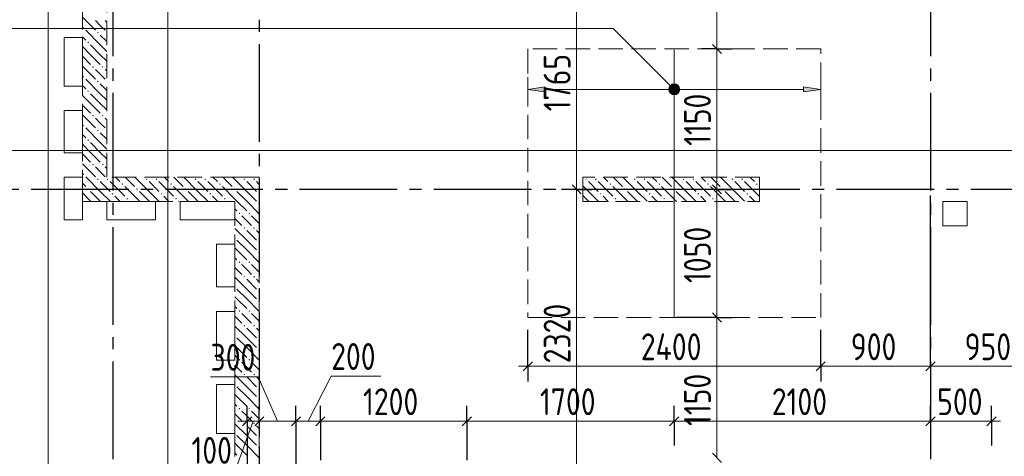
# Model space of a CAD drawing. Header units: millimetres. Extents: x 0 to 43617, y 0 to 59400.
# Tile 5 of 41: x 7160 to 15229, y 26943 to 30520. Entities that reach past the tile are written whole.
import ezdxf

# ---------------------------------------------------------------- set-up
doc = ezdxf.new("R2010")
doc.units = ezdxf.units.MM
doc.linetypes.add('______2', pattern=[270, 200, -70])
doc.linetypes.add('______5', pattern=[1100, 800, -100, 100, -100])
for name, color, linetype, lineweight in [('Standard', 7, 'Continuous', 25), ('ДОП Верх по Х', 7, 'Continuous', 25), ('ЖБ Пилон', 180, 'Continuous', 25), ('Оси', 40, '______5', 18), ('Позиционная метка номер позиции', 7, 'Continuous', 13), ('Примечания', 7, 'Continuous', 25)]:
    doc.layers.add(name, color=color, linetype=linetype, lineweight=lineweight)
doc.layers.add('ЖБ Перекрытие верхний уровень', color=7, linetype='Continuous', lineweight=25, true_color=0xe0e0ff)
doc.layers.add('ЖБ Стена верхний уровень', color=7, linetype='Continuous', lineweight=25, true_color=0x006e00)
doc.styles.add('GOST 2.304-81', font='txt')

msp = doc.modelspace()

# ---------------------------------------------------------------- hatches: boundary and pattern name
at = {"layer": 'ДОП Верх по Х', "linetype": 'Continuous', "lineweight": 13, "transparency": 33554687}
msp.add_hatch(color=7, dxfattribs=at).paths.add_polyline_path([(11464, 29929), (11324, 29949), (11464, 29969)], flags=16)
for points in [[(12491.8, 29930.2), (12491.8, 29967.8), (12486.5, 29949)], [(12491.8, 29967.8), (12505.3, 29916.7), (12505.3, 29981.2)], [(12491.8, 29967.8), (12491.8, 29930.2), (12505.3, 29916.7)], [(12505.3, 29981.2), (12524, 29911.5), (12524, 29986.5)], [(12505.3, 29981.2), (12505.3, 29916.7), (12524, 29911.5)], [(12524, 29986.5), (12524, 29911.5), (12542.8, 29916.7)], [(12524, 29986.5), (12542.8, 29916.7), (12542.8, 29981.2)], [(12542.8, 29981.2), (12542.8, 29916.7), (12556.3, 29930.2)], [(12542.8, 29981.2), (12556.3, 29930.2), (12556.3, 29967.8)], [(12556.3, 29967.8), (12556.3, 29930.2), (12561.5, 29949)], [(13584, 29929), (13724, 29949), (13584, 29969)]]:
    msp.add_hatch(color=7, dxfattribs=at).paths.add_polyline_path(points)
at = {"layer": 'ЖБ Пилон', "linetype": 'Continuous', "lineweight": 18, "transparency": 33554687}
for points in [[(11794.5, 29213.1), (11801, 29219.6), (11807.5, 29213.1), (11801, 29206.6)], [(11874.5, 29213.1), (11881, 29219.6), (11887.5, 29213.1), (11881, 29206.6)], [(12194.5, 29213.1), (12201, 29219.6), (12207.5, 29213.1), (12201, 29206.6)], [(12274.5, 29213.1), (12281, 29219.6), (12287.5, 29213.1), (12281, 29206.6)], [(12594.5, 29213.1), (12601, 29219.6), (12607.5, 29213.1), (12601, 29206.6)], [(12674.5, 29213.1), (12681, 29219.6), (12687.5, 29213.1), (12681, 29206.6)], [(12994.5, 29213.1), (13001, 29219.6), (13007.5, 29213.1), (13001, 29206.6)], [(13074.5, 29213.1), (13081, 29219.6), (13087.5, 29213.1), (13081, 29206.6)], [(11994.5, 29173.1), (12001, 29179.6), (12007.5, 29173.1), (12001, 29166.6)], [(12114.5, 29133.1), (12121, 29139.6), (12127.5, 29133.1), (12121, 29126.6)], [(12394.5, 29173.1), (12401, 29179.6), (12407.5, 29173.1), (12401, 29166.6)], [(12514.5, 29133.1), (12521, 29139.6), (12527.5, 29133.1), (12521, 29126.6)], [(12794.5, 29173.1), (12801, 29179.6), (12807.5, 29173.1), (12801, 29166.6)], [(12914.5, 29133.1), (12921, 29139.6), (12927.5, 29133.1), (12921, 29126.6)], [(13194.5, 29173.1), (13201, 29179.6), (13207.5, 29173.1), (13201, 29166.6)], [(11914.5, 29093.1), (11921, 29099.6), (11927.5, 29093.1), (11921, 29086.6)], [(12034.5, 29053.1), (12041, 29059.6), (12047.4, 29053.1), (12041, 29046.6)], [(12314.5, 29093.1), (12321, 29099.6), (12327.5, 29093.1), (12321, 29086.6)], [(12434.5, 29053.1), (12441, 29059.6), (12447.4, 29053.1), (12441, 29046.6)], [(12714.5, 29093.1), (12721, 29099.6), (12727.5, 29093.1), (12721, 29086.6)], [(12834.5, 29053.1), (12841, 29059.6), (12847.4, 29053.1), (12841, 29046.6)], [(13114.5, 29093.1), (13121, 29099.6), (13127.5, 29093.1), (13121, 29086.6)]]:
    msp.add_hatch(color=7, dxfattribs=at).paths.add_polyline_path(points, flags=16)
at = {"layer": 'ЖБ Стена верхний уровень', "linetype": 'Continuous', "lineweight": 18, "transparency": 33554687}
for points in [[(7674.5, 30453.1), (7681, 30459.6), (7687.5, 30453.1), (7681, 30446.6)], [(7794.5, 30413.1), (7801, 30419.6), (7807.5, 30413.1), (7801, 30406.6)], [(7714.5, 30333.1), (7721, 30339.6), (7727.5, 30333.1), (7721, 30326.6)], [(7754.5, 30133.1), (7760.9, 30139.6), (7767.4, 30133.1), (7760.9, 30126.6)], [(7834.5, 30133.1), (7841, 30139.6), (7847.4, 30133.1), (7841, 30126.6)], [(7674.5, 30053.1), (7681, 30059.6), (7687.5, 30053.1), (7681, 30046.6)], [(7794.5, 30013.1), (7801, 30019.6), (7807.5, 30013.1), (7801, 30006.6)], [(7714.5, 29933.1), (7721, 29939.6), (7727.5, 29933.1), (7721, 29926.6)], [(7754.5, 29733.1), (7760.9, 29739.6), (7767.4, 29733.1), (7760.9, 29726.6)], [(7834.5, 29733.1), (7841, 29739.6), (7847.4, 29733.1), (7841, 29726.6)], [(7674.5, 29653.1), (7681, 29659.6), (7687.5, 29653.1), (7681, 29646.6)], [(7794.5, 29613.1), (7801, 29619.6), (7807.5, 29613.1), (7801, 29606.6)], [(7714.5, 29533.1), (7721, 29539.6), (7727.5, 29533.1), (7721, 29526.6)], [(7754.5, 29333.1), (7760.9, 29339.6), (7767.4, 29333.1), (7760.9, 29326.6)], [(7834.5, 29333.1), (7841, 29339.6), (7847.4, 29333.1), (7841, 29326.6)], [(7674.5, 29253.1), (7681, 29259.6), (7687.5, 29253.1), (7681, 29246.6)], [(7794.5, 29213.1), (7801, 29219.6), (7807.5, 29213.1), (7801, 29206.6)], [(7874.5, 29213.1), (7881, 29219.6), (7887.5, 29213.1), (7881, 29206.6)], [(8194.5, 29213.1), (8201, 29219.6), (8207.5, 29213.1), (8201, 29206.6)], [(8274.5, 29213.1), (8281, 29219.6), (8287.5, 29213.1), (8281, 29206.6)], [(8594.5, 29213.1), (8601, 29219.6), (8607.5, 29213.1), (8601, 29206.6)], [(8674.5, 29213.1), (8681, 29219.6), (8687.5, 29213.1), (8681, 29206.6)], [(8994.5, 29213.1), (9001, 29219.6), (9007.5, 29213.1), (9001, 29206.6)], [(9074.5, 29213.1), (9081, 29219.6), (9087.5, 29213.1), (9081, 29206.6)], [(7714.5, 29133.1), (7721, 29139.6), (7727.5, 29133.1), (7721, 29126.6)], [(7994.5, 29173.1), (8001, 29179.6), (8007.5, 29173.1), (8001, 29166.6)], [(8114.5, 29133.1), (8121, 29139.6), (8127.5, 29133.1), (8121, 29126.6)], [(8394.5, 29173.1), (8401, 29179.6), (8407.5, 29173.1), (8401, 29166.6)], [(8514.5, 29133.1), (8521, 29139.6), (8527.5, 29133.1), (8521, 29126.6)], [(8794.5, 29173.1), (8801, 29179.6), (8807.5, 29173.1), (8801, 29166.6)], [(8914.5, 29133.1), (8921, 29139.6), (8924, 29136.6), (8924, 29129.7), (8921, 29126.6)], [(8924, 29136.6), (8927.5, 29133.1), (8924, 29129.7)], [(7914.5, 29093.1), (7921, 29099.6), (7927.5, 29093.1), (7921, 29086.6)], [(8034.5, 29053.1), (8041, 29059.6), (8047.4, 29053.1), (8041, 29046.6)], [(8314.5, 29093.1), (8321, 29099.6), (8327.5, 29093.1), (8321, 29086.6)], [(8434.5, 29053.1), (8441, 29059.6), (8447.4, 29053.1), (8441, 29046.6)], [(8714.5, 29093.1), (8721, 29099.6), (8727.5, 29093.1), (8721, 29086.6)], [(8834.5, 29053.1), (8841, 29059.6), (8847.4, 29053.1), (8841, 29046.6)], [(9114.5, 29093.1), (9121, 29099.6), (9124, 29096.6), (9124, 29089.7), (9121, 29086.6)], [(9114.5, 29013.1), (9121, 29019.6), (9124, 29016.6), (9124, 29009.7), (9121, 29006.6)], [(8954.5, 28933.1), (8960.9, 28939.6), (8967.4, 28933.1), (8960.9, 28926.6)], [(9034.5, 28933.1), (9041, 28939.6), (9047.4, 28933.1), (9041, 28926.6)], [(8994.5, 28813.1), (9001, 28819.6), (9007.5, 28813.1), (9001, 28806.6)], [(9074.5, 28813.1), (9081, 28819.6), (9087.5, 28813.1), (9081, 28806.6)], [(8924, 28736.6), (8927.5, 28733.1), (8924, 28729.7)], [(9114.5, 28693.1), (9121, 28699.6), (9124, 28696.6), (9124, 28689.7), (9121, 28686.6)], [(9114.5, 28613.1), (9121, 28619.6), (9124, 28616.6), (9124, 28609.7), (9121, 28606.6)], [(8954.5, 28533.1), (8960.9, 28539.6), (8967.4, 28533.1), (8960.9, 28526.6)], [(9034.5, 28533.1), (9041, 28539.6), (9047.4, 28533.1), (9041, 28526.6)], [(8994.5, 28413.1), (9001, 28419.6), (9007.5, 28413.1), (9001, 28406.6)], [(9074.5, 28413.1), (9081, 28419.6), (9087.5, 28413.1), (9081, 28406.6)], [(8924, 28336.6), (8927.5, 28333.1), (8924, 28329.7)], [(9114.5, 28293.1), (9121, 28299.6), (9124, 28296.6), (9124, 28289.7), (9121, 28286.6)], [(9114.5, 28213.1), (9121, 28219.6), (9124, 28216.6), (9124, 28209.7), (9121, 28206.6)], [(8954.5, 28133.1), (8960.9, 28139.6), (8967.4, 28133.1), (8960.9, 28126.6)], [(9034.5, 28133.1), (9041, 28139.6), (9047.4, 28133.1), (9041, 28126.6)], [(8994.5, 28013.1), (9001, 28019.6), (9007.5, 28013.1), (9001, 28006.6)], [(9074.5, 28013.1), (9081, 28019.6), (9087.5, 28013.1), (9081, 28006.6)], [(8924, 27936.6), (8927.5, 27933.1), (8924, 27929.7)], [(9114.5, 27893.1), (9121, 27899.6), (9124, 27896.6), (9124, 27889.7), (9121, 27886.6)], [(9114.5, 27813.1), (9121, 27819.6), (9124, 27816.6), (9124, 27809.7), (9121, 27806.6)], [(8954.5, 27733.1), (8960.9, 27739.6), (8967.4, 27733.1), (8960.9, 27726.6)], [(9034.5, 27733.1), (9041, 27739.6), (9047.4, 27733.1), (9041, 27726.6)], [(8994.5, 27613.1), (9001, 27619.6), (9007.5, 27613.1), (9001, 27606.6)], [(9074.5, 27613.1), (9081, 27619.6), (9087.5, 27613.1), (9081, 27606.6)], [(8924, 27536.6), (8927.5, 27533.1), (8924, 27529.7)], [(9114.5, 27493.1), (9121, 27499.6), (9124, 27496.6), (9124, 27489.7), (9121, 27486.6)], [(9114.5, 27413.1), (9121, 27419.6), (9124, 27416.6), (9124, 27409.7), (9121, 27406.6)], [(8954.5, 27333.1), (8960.9, 27339.6), (8967.4, 27333.1), (8960.9, 27326.6)], [(9034.5, 27333.1), (9041, 27339.6), (9047.4, 27333.1), (9041, 27326.6)], [(8994.5, 27213.1), (9001, 27219.6), (9007.5, 27213.1), (9001, 27206.6)], [(9074.5, 27213.1), (9081, 27219.6), (9087.5, 27213.1), (9081, 27206.6)], [(8924, 27136.6), (8927.5, 27133.1), (8924, 27129.7)], [(9114.5, 27093.1), (9121, 27099.6), (9124, 27096.6), (9124, 27089.7), (9121, 27086.6)], [(9114.5, 27013.1), (9121, 27019.6), (9124, 27016.6), (9124, 27009.7), (9121, 27006.6)]]:
    msp.add_hatch(color=7, dxfattribs=at).paths.add_polyline_path(points, flags=16)
at = {"layer": 'Позиционная метка номер позиции', "linetype": 'Continuous', "lineweight": 13, "transparency": 33554687}
for points in [[(12492.2, 29917.2), (12535.5, 29992.3), (12480.7, 29937.5)], [(12480.7, 29937.5), (12535.5, 29992.3), (12512.5, 29992.3)], [(12480.7, 29937.5), (12512.5, 29992.3), (12480.7, 29960.4)], [(12480.7, 29960.4), (12512.5, 29992.3), (12492.2, 29980.8)], [(12492.2, 29917.2), (12555.8, 29980.8), (12535.5, 29992.3)], [(12512.5, 29905.7), (12555.8, 29980.8), (12492.2, 29917.2)], [(12512.5, 29905.7), (12567.3, 29960.4), (12555.8, 29980.8)], [(12535.5, 29905.7), (12567.3, 29960.4), (12512.5, 29905.7)], [(12535.5, 29905.7), (12567.3, 29937.5), (12567.3, 29960.4)], [(12567.3, 29937.5), (12535.5, 29905.7), (12555.8, 29917.2)]]:
    msp.add_hatch(color=7, dxfattribs=at).paths.add_polyline_path(points)

# ---------------------------------------------------------------- linework, layer by layer
at = {"layer": 'Standard', "color": 251, "linetype": 'Continuous', "lineweight": -3, "true_color": 0x656565, "transparency": 33554687}
for p, q in [((12874, 30280), (12749, 30280)), ((12874, 30280), (12999, 30280)), ((12874, 30280), (12874, 30280)), ((11724, 29130), (11599, 29130)), ((11724, 29130), (11849, 29130)), ((11724, 29130), (11724, 29130)), ((12874, 29130), (12338.4, 29130)), ((12874, 29130), (12749, 29130)), ((12874, 29130), (12999, 29130)), ((12874, 28080), (12544, 28080)), ((12874, 28080), (12749, 28080)), ((12874, 28080), (12999, 28080)), ((11324, 27680), (11324, 27980)), ((11324, 27680), (11324, 27805)), ((13724, 27680), (13724, 27805)), ((14624, 27680), (14624, 27805)), ((11324, 27680), (11324, 27555)), ((13724, 27680), (13724, 27555)), ((14624, 27680), (14624, 27555)), ((9024, 27230), (9024, 27355)), ((9124, 27230), (9124, 27355)), ((9424, 27230), (9424, 27355)), ((9624, 27230), (9624, 27355)), ((10824, 27230), (10824, 27355)), ((12524, 27230), (12524, 27355)), ((14624, 27230), (14624, 27355)), ((15124, 27230), (15124, 27355)), ((9024, 27230), (9024, 27105)), ((9124, 27230), (9124, 27105)), ((9124, 27230), (9124, 27230)), ((9424, 27230), (9424, 27105)), ((9624, 27230), (9624, 27105)), ((10824, 27230), (10824, 27105)), ((12524, 27230), (12524, 27105)), ((14624, 27230), (14624, 27105)), ((14624, 27230), (14624, 27230)), ((15124, 27230), (15124, 27105)), ((15124, 27230), (15124, 27030))]:
    msp.add_line(p, q, dxfattribs=at)
at = {"layer": 'Standard', "color": 7, "linetype": 'Continuous', "lineweight": 25, "transparency": 33554687}
for p, q in [((12911.5, 30242.5), (12836.5, 30317.5)), ((11761.5, 29092.5), (11686.5, 29167.5)), ((12911.5, 29092.5), (12836.5, 29167.5)), ((12911.5, 28042.5), (12836.5, 28117.5)), ((11361.5, 27717.5), (11286.5, 27642.5)), ((13761.5, 27717.5), (13686.5, 27642.5)), ((14661.5, 27717.5), (14586.5, 27642.5)), ((9061.5, 27267.5), (8986.5, 27192.5)), ((9161.5, 27267.5), (9086.5, 27192.5)), ((9461.5, 27267.5), (9386.5, 27192.5)), ((9661.5, 27267.5), (9586.5, 27192.5)), ((10861.5, 27267.5), (10786.5, 27192.5)), ((12561.5, 27267.5), (12486.5, 27192.5)), ((14661.5, 27267.5), (14586.5, 27192.5)), ((15161.5, 27267.5), (15086.5, 27192.5)), ((12911.5, 26892.5), (12836.5, 26967.5))]:
    msp.add_line(p, q, dxfattribs=at)
at = {"layer": 'Standard', "color": 7, "linetype": 'Continuous', "lineweight": 13, "transparency": 33554687}
for p, q in [((11324, 27680), (11249, 27680)), ((13724, 27680), (11324, 27680)), ((14624, 27680), (13724, 27680)), ((15574, 27680), (14624, 27680)), ((9524, 27230), (9712.7, 27600.4)), ((9712.7, 27600.4), (10119.3, 27600.4)), ((9115, 27594.1), (8724, 27594.1)), ((9274, 27230), (9115, 27594.1)), ((9074, 27230), (8927.7, 26831.1)), ((9024, 27230), (8949, 27230)), ((9124, 27230), (9024, 27230)), ((9424, 27230), (9124, 27230)), ((9624, 27230), (9424, 27230)), ((10824, 27230), (9624, 27230)), ((12524, 27230), (10824, 27230)), ((15124, 27230), (14624, 27230)), ((15124, 27230), (15199, 27230))]:
    msp.add_line(p, q, dxfattribs=at)
at = {"layer": 'Standard', "color": 254, "linetype": 'Continuous', "lineweight": 13, "true_color": 0xc4c4ff, "transparency": 33554687}
msp.add_lwpolyline([(8374, 11080), (33142, 11080), (33142, 57288), (8374, 57288), (8374, 11080)], dxfattribs=at)
at = {"layer": 'Standard', "color": 7, "linetype": 'Continuous', "lineweight": 13, "transparency": 33554687}
for points in [[(12874, 30280), (12874, 30866.3), (12874, 30866.3), (12874, 31330)], [(11724, 29130), (11724, 29354), (11724, 29354), (11724, 29589.6), (11724, 29589.6), (11724, 29864.1), (11724, 29864.1), (11724, 30893)], [(12874, 29130), (12874, 29883), (12874, 29883), (12874, 30280)], [(11724, 26810), (11724, 27635.1), (11724, 27635.1), (11724, 28635.4), (11724, 28635.4), (11724, 29102), (11724, 29102), (11724, 29130)], [(12874, 28080), (12874, 28912.5), (12874, 28912.5), (12874, 29130)], [(12874, 26930), (12874, 27899.7), (12874, 27899.7), (12874, 28080)], [(14624, 27230), (13971.1, 27230), (13971.1, 27230), (12524, 27230)]]:
    msp.add_lwpolyline(points, dxfattribs=at)
at = {"layer": 'Standard', "color": 251, "linetype": 'Continuous', "lineweight": -3, "true_color": 0x656565, "transparency": 33554687}
for points in [[(14624, 27680), (14624, 27697), (14624, 27697), (14624, 27697), (14624, 27697), (14624, 29080)], [(13724, 27680), (13724, 27697), (13724, 27697), (13724, 27980)], [(9024, 27230), (9024, 26880), (9024, 26880), (9024, 25810)], [(9424, 27230), (9424, 26906.2), (9424, 26906.2), (9424, 25810)], [(9624, 27230), (9624, 26919.2), (9624, 26919.2), (9624, 26910)], [(10824, 27230), (10824, 26997.5), (10824, 26997.5), (10824, 26910)], [(12524, 27230), (12524, 27108.5), (12524, 27108.5), (12524, 27030)]]:
    msp.add_lwpolyline(points, dxfattribs=at)
at = {"layer": 'ДОП Верх по Х', "color": 7, "linetype": 'Continuous', "lineweight": 18, "transparency": 33554687}
msp.add_line((12524, 28086), (12524, 30274), dxfattribs=at)
at = {"layer": 'ДОП Верх по Х', "color": 251, "linetype": 'Continuous', "lineweight": 13, "true_color": 0x494949, "transparency": 33554687}
for p, q in [((11324, 29949), (11324, 30049)), ((13724, 29949), (13724, 30049)), ((11324, 29949), (11464, 29969)), ((11464, 29929), (11324, 29949)), ((11324, 29949), (11324, 29849)), ((11324, 29949), (11324, 29949)), ((11464, 29969), (11464, 29929)), ((11464, 29949), (12494, 29949)), ((12524, 29986.5), (12524, 29986.5)), ((12554, 29949), (13584, 29949)), ((13724, 29949), (13584, 29969)), ((13584, 29969), (13584, 29929)), ((13584, 29929), (13724, 29949)), ((13724, 29949), (13724, 29849)), ((13724, 29949), (13724, 29949)), ((12524, 29911.5), (12524, 29911.5))]:
    msp.add_line(p, q, dxfattribs=at)
msp.add_circle((12524, 29949), 37.5, dxfattribs=at)
at = {"layer": 'ЖБ Перекрытие верхний уровень', "color": 7, "linetype": 'Continuous', "lineweight": 18, "transparency": 33554687}
for p, q in [((7394, 57220), (7394, 22670)), ((7524, 30375), (7674, 30375)), ((7524, 29975), (7524, 30375)), ((7674, 30375), (7674, 29975)), ((7674, 29975), (7524, 29975)), ((7524, 29430), (7524, 29775)), ((7524, 29775), (7674, 29775)), ((7674, 29775), (7674, 29430)), ((7674, 29430), (7524, 29430)), ((7524, 28880), (7524, 29230)), ((7524, 29230), (7674, 29230)), ((7674, 29230), (7674, 28880)), ((7874, 29030), (8274, 29030)), ((7874, 28880), (7874, 29030)), ((8274, 29030), (8274, 28880)), ((8474, 28880), (8474, 29030)), ((8474, 29030), (8924, 29030)), ((8924, 29030), (8924, 28880)), ((14924, 29030), (14724, 29030)), ((14724, 29030), (14724, 28830)), ((14924, 28830), (14924, 29030)), ((7674, 28880), (7524, 28880)), ((8274, 28880), (7874, 28880)), ((8924, 28880), (8474, 28880)), ((14724, 28830), (14924, 28830)), ((8774, 28330), (8774, 28680)), ((8774, 28680), (8924, 28680)), ((8924, 28680), (8924, 28330)), ((8924, 28330), (8774, 28330)), ((8774, 27730), (8774, 28130)), ((8774, 28130), (8924, 28130)), ((8924, 28130), (8924, 27730)), ((8924, 27730), (8774, 27730)), ((8774, 27130), (8774, 27530)), ((8774, 27530), (8924, 27530)), ((8924, 27530), (8924, 27130)), ((8924, 27130), (8774, 27130))]:
    msp.add_line(p, q, dxfattribs=at)
at = {"layer": 'ЖБ Пилон', "color": 253, "linetype": '______2', "lineweight": 13, "true_color": 0xa0a0a0, "transparency": 33554687}
for p, q in [((13224, 29230), (11774, 29230)), ((11774, 29230), (11774, 29030)), ((13224, 29030), (13224, 29230)), ((11774, 29030), (13224, 29030))]:
    msp.add_line(p, q, dxfattribs=at)
at = {"layer": 'ЖБ Пилон', "color": 9, "linetype": 'Continuous', "lineweight": 18, "true_color": 0xc7c7c7, "transparency": 33554687}
for p, q in [((11944.1, 29230), (11981, 29193.1)), ((12024.1, 29230), (12101, 29153.1)), ((12221, 29113.1), (12104.1, 29230)), ((12344.1, 29230), (12381, 29193.1)), ((12424.1, 29230), (12501, 29153.1)), ((12621, 29113.1), (12504.1, 29230)), ((12744.1, 29230), (12781, 29193.1)), ((12824.1, 29230), (12901, 29153.1)), ((13021, 29113.1), (12904.1, 29230)), ((13144.1, 29230), (13181, 29193.1)), ((11821, 29113.1), (11774, 29160.1)), ((11821, 29193.1), (11901, 29113.1)), ((11901, 29193.1), (12021, 29073.1)), ((12141, 29033.1), (12021, 29153.1)), ((12221, 29193.1), (12301, 29113.1)), ((12301, 29193.1), (12421, 29073.1)), ((12541, 29033.1), (12421, 29153.1)), ((12621, 29193.1), (12701, 29113.1)), ((12701, 29193.1), (12821, 29073.1)), ((12941, 29033.1), (12821, 29153.1)), ((13021, 29193.1), (13101, 29113.1)), ((13101, 29193.1), (13221, 29073.1)), ((13224, 29150.1), (13221, 29153.1)), ((11774, 29080.1), (11821, 29033.1)), ((11821, 29113.1), (11901, 29033.1)), ((11981, 29033.1), (11941, 29073.1)), ((12141, 29113.1), (12221, 29033.1)), ((12221, 29113.1), (12301, 29033.1)), ((12381, 29033.1), (12341, 29073.1)), ((12541, 29113.1), (12621, 29033.1)), ((12621, 29113.1), (12701, 29033.1)), ((12781, 29033.1), (12741, 29073.1)), ((12941, 29113.1), (13021, 29033.1)), ((13021, 29113.1), (13101, 29033.1)), ((13181, 29033.1), (13141, 29073.1)), ((11821, 29033.1), (11824.1, 29030)), ((11984.1, 29030), (11981, 29033.1)), ((12060.9, 29033.1), (12064.1, 29030)), ((12141, 29033.1), (12144.1, 29030)), ((12221, 29033.1), (12224.1, 29030)), ((12384.1, 29030), (12381, 29033.1)), ((12460.9, 29033.1), (12464.1, 29030)), ((12541, 29033.1), (12544.1, 29030)), ((12621, 29033.1), (12624.1, 29030)), ((12784.1, 29030), (12781, 29033.1)), ((12860.9, 29033.1), (12864.1, 29030)), ((12941, 29033.1), (12944.1, 29030)), ((13021, 29033.1), (13024.1, 29030)), ((13184.1, 29030), (13181, 29033.1))]:
    msp.add_line(p, q, dxfattribs=at)
at = {"layer": 'ЖБ Стена верхний уровень', "color": 251, "linetype": '______2', "lineweight": 13, "true_color": 0x656565, "transparency": 33554687}
for p, q in [((7674, 32530), (7674, 29230)), ((7874, 29230), (7874, 32330)), ((7674, 29230), (7674, 29030)), ((8924, 29230), (7874, 29230)), ((9124, 29230), (8924, 29230)), ((9124, 25930), (9124, 29230)), ((7674, 29030), (8924, 29030)), ((8924, 29030), (8924, 22870))]:
    msp.add_line(p, q, dxfattribs=at)
at = {"layer": 'ЖБ Стена верхний уровень', "color": 9, "linetype": 'Continuous', "lineweight": 18, "true_color": 0xc7c7c7, "transparency": 33554687}
for p, q in [((7674, 30540.1), (7781, 30433.1)), ((7821, 30473.1), (7781, 30513.1)), ((7860.9, 30513.1), (7874, 30500.1)), ((7821, 30313.1), (7701, 30433.1)), ((7860.9, 30433.1), (7821, 30473.1)), ((7674, 30380.1), (7701, 30353.1)), ((7821, 30393.1), (7874, 30340.1)), ((7741, 30233.1), (7674, 30300.1)), ((7741, 30313.1), (7821, 30233.1)), ((7821, 30313.1), (7874, 30260.1)), ((7674, 30220.1), (7741, 30153.1)), ((7741, 30233.1), (7821, 30153.1)), ((7821, 30233.1), (7874, 30180.1)), ((7674, 30140.1), (7781, 30033.1)), ((7821, 30073.1), (7781, 30113.1)), ((7860.9, 30113.1), (7874, 30100.1)), ((7821, 29913.1), (7701, 30033.1)), ((7860.9, 30033.1), (7821, 30073.1)), ((7674, 29980.1), (7701, 29953.1)), ((7821, 29993.1), (7874, 29940.1)), ((7741, 29833.1), (7674, 29900.1)), ((7741, 29913.1), (7821, 29833.1)), ((7821, 29913.1), (7874, 29860.1)), ((7674, 29820.1), (7741, 29753.1)), ((7741, 29833.1), (7821, 29753.1)), ((7821, 29833.1), (7874, 29780.1)), ((7674, 29740.1), (7781, 29633.1)), ((7821, 29673.1), (7781, 29713.1)), ((7860.9, 29713.1), (7874, 29700.1)), ((7821, 29513.1), (7701, 29633.1)), ((7860.9, 29633.1), (7821, 29673.1)), ((7674, 29580.1), (7701, 29553.1)), ((7821, 29593.1), (7874, 29540.1)), ((7741, 29433.1), (7674, 29500.1)), ((7741, 29513.1), (7821, 29433.1)), ((7821, 29513.1), (7874, 29460.1)), ((7674, 29420.1), (7741, 29353.1)), ((7741, 29433.1), (7821, 29353.1)), ((7821, 29433.1), (7874, 29380.1)), ((7674, 29340.1), (7781, 29233.1)), ((7821, 29273.1), (7781, 29313.1)), ((7860.9, 29313.1), (7874, 29300.1)), ((7704.1, 29230), (7701, 29233.1)), ((7821, 29113.1), (7704.1, 29230)), ((7860.9, 29233.1), (7821, 29273.1)), ((7944.1, 29230), (7981, 29193.1)), ((8024.1, 29230), (8101, 29153.1)), ((8221, 29113.1), (8104.1, 29230)), ((8344.1, 29230), (8381, 29193.1)), ((8424.1, 29230), (8501, 29153.1)), ((8621, 29113.1), (8504.1, 29230)), ((8744.1, 29230), (8781, 29193.1)), ((8824.1, 29230), (8901, 29153.1)), ((8924, 29210.1), (8904.1, 29230)), ((9021, 29113.1), (8924, 29210.1)), ((7674, 29180.1), (7701, 29153.1)), ((7821, 29193.1), (7901, 29113.1)), ((7901, 29193.1), (8021, 29073.1)), ((8141, 29033.1), (8021, 29153.1)), ((8221, 29193.1), (8301, 29113.1)), ((8301, 29193.1), (8421, 29073.1)), ((8541, 29033.1), (8421, 29153.1)), ((8621, 29193.1), (8701, 29113.1)), ((8701, 29193.1), (8821, 29073.1)), ((8924, 29050.1), (8821, 29153.1)), ((9021, 29193.1), (9101, 29113.1)), ((9101, 29193.1), (9124, 29170.1)), ((7741, 29033.1), (7674, 29100.1)), ((7741, 29113.1), (7821, 29033.1)), ((7821, 29113.1), (7901, 29033.1)), ((7981, 29033.1), (7941, 29073.1)), ((8141, 29113.1), (8221, 29033.1)), ((8221, 29113.1), (8301, 29033.1)), ((8381, 29033.1), (8341, 29073.1)), ((8541, 29113.1), (8621, 29033.1)), ((8621, 29113.1), (8701, 29033.1)), ((8781, 29033.1), (8741, 29073.1)), ((8941, 29033.1), (8924, 29050.1)), ((8941, 29113.1), (9021, 29033.1)), ((9021, 29113.1), (9101, 29033.1)), ((7741, 29033.1), (7744.1, 29030)), ((7821, 29033.1), (7824.1, 29030)), ((7984.1, 29030), (7981, 29033.1)), ((8060.9, 29033.1), (8064.1, 29030)), ((8141, 29033.1), (8144.1, 29030)), ((8221, 29033.1), (8224.1, 29030)), ((8384.1, 29030), (8381, 29033.1)), ((8460.9, 29033.1), (8464.1, 29030)), ((8541, 29033.1), (8544.1, 29030)), ((8621, 29033.1), (8624.1, 29030)), ((8784.1, 29030), (8781, 29033.1)), ((8860.9, 29033.1), (8864.1, 29030)), ((8924, 28970.1), (8941, 28953.1)), ((8941, 29033.1), (9021, 28953.1)), ((9021, 29033.1), (9124, 28930.1)), ((8924, 28890.1), (8981, 28833.1)), ((9021, 28873.1), (8981, 28913.1)), ((9060.9, 28913.1), (9124, 28850.1)), ((9021, 28713.1), (8924, 28810.1)), ((9060.9, 28833.1), (9021, 28873.1)), ((9021, 28793.1), (9101, 28713.1)), ((9101, 28793.1), (9124, 28770.1)), ((8941, 28633.1), (8924, 28650.1)), ((8941, 28713.1), (9021, 28633.1)), ((9021, 28713.1), (9101, 28633.1)), ((8924, 28570.1), (8941, 28553.1)), ((8941, 28633.1), (9021, 28553.1)), ((9021, 28633.1), (9124, 28530.1)), ((8924, 28490.1), (8981, 28433.1)), ((9021, 28473.1), (8981, 28513.1)), ((9060.9, 28513.1), (9124, 28450.1)), ((9021, 28313.1), (8924, 28410.1)), ((9060.9, 28433.1), (9021, 28473.1)), ((9021, 28393.1), (9101, 28313.1)), ((9101, 28393.1), (9124, 28370.1)), ((8941, 28233.1), (8924, 28250.1)), ((8941, 28313.1), (9021, 28233.1)), ((9021, 28313.1), (9101, 28233.1)), ((8924, 28170.1), (8941, 28153.1)), ((8941, 28233.1), (9021, 28153.1)), ((9021, 28233.1), (9124, 28130.1)), ((8924, 28090.1), (8981, 28033.1)), ((9021, 28073.1), (8981, 28113.1)), ((9060.9, 28113.1), (9124, 28050.1)), ((9021, 27913.1), (8924, 28010.1)), ((9060.9, 28033.1), (9021, 28073.1)), ((9021, 27993.1), (9101, 27913.1)), ((9101, 27993.1), (9124, 27970.1)), ((8941, 27833.1), (8924, 27850.1)), ((8941, 27913.1), (9021, 27833.1)), ((9021, 27913.1), (9101, 27833.1)), ((8924, 27770.1), (8941, 27753.1)), ((8941, 27833.1), (9021, 27753.1)), ((9021, 27833.1), (9124, 27730.1)), ((8924, 27690.1), (8981, 27633.1)), ((9021, 27673.1), (8981, 27713.1)), ((9060.9, 27713.1), (9124, 27650.1)), ((9021, 27513.1), (8924, 27610.1)), ((9060.9, 27633.1), (9021, 27673.1)), ((9021, 27593.1), (9101, 27513.1)), ((9101, 27593.1), (9124, 27570.1)), ((8941, 27433.1), (8924, 27450.1)), ((8941, 27513.1), (9021, 27433.1)), ((9021, 27513.1), (9101, 27433.1)), ((8924, 27370.1), (8941, 27353.1)), ((8941, 27433.1), (9021, 27353.1)), ((9021, 27433.1), (9124, 27330.1)), ((8924, 27290.1), (8981, 27233.1)), ((9021, 27273.1), (8981, 27313.1)), ((9060.9, 27233.1), (9021, 27273.1)), ((9060.9, 27313.1), (9124, 27250.1)), ((9021, 27113.1), (8924, 27210.1)), ((9021, 27193.1), (9101, 27113.1)), ((9101, 27193.1), (9124, 27170.1)), ((8941, 27113.1), (9021, 27033.1)), ((9021, 27113.1), (9101, 27033.1)), ((8941, 27033.1), (8924, 27050.1)), ((8941, 27033.1), (9021, 26953.1)), ((9021, 27033.1), (9124, 26930.1)), ((8924, 26970.1), (8941, 26953.1))]:
    msp.add_line(p, q, dxfattribs=at)
at = {"layer": 'Оси', "color": 8, "linetype": '______5', "lineweight": -3, "transparency": 33554687}
for p, q in [((9124, 57820), (9124, 7100)), ((7924, 57420), (7924, 7100)), ((14624, 57420), (14624, 7100)), ((22354, 29130), (3600, 29130))]:
    msp.add_line(p, q, dxfattribs=at)
at = {"layer": 'Позиционная метка номер позиции', "color": 7, "linetype": 'Continuous', "lineweight": 13, "transparency": 33554687}
for p, q in [((12492.2, 29980.8), (12492.2, 29980.8)), ((12555.8, 29980.8), (12555.8, 29980.8)), ((12492.2, 29917.2), (12492.2, 29917.2)), ((12555.8, 29917.2), (12555.8, 29917.2))]:
    msp.add_line(p, q, dxfattribs=at)
for points in [[(12524, 29949), (12024, 30449), (4920.5, 30449)], [(16374, 29949), (15874, 29449), (4920.5, 29449)]]:
    msp.add_lwpolyline(points, dxfattribs=at)
msp.add_circle((12524, 29949), 45, dxfattribs=at)
at = {"layer": 'Примечания', "color": 7, "linetype": '______2', "lineweight": 18, "transparency": 33554687}
for p, q in [((13724, 30280), (11324, 30280)), ((11324, 30280), (11324, 28080)), ((13724, 28080), (13724, 30280)), ((11324, 28080), (13724, 28080))]:
    msp.add_line(p, q, dxfattribs=at)

# ---------------------------------------------------------------- texts
at = {"layer": 'Standard', "color": 7, "linetype": 'Continuous', "lineweight": 25, "transparency": 33554687, "char_height": 220, "attachment_point": 7, "rotation": 90, "style": 'GOST 2.304-81'}
for s, insert, width in [('1765', (11674, 29769.2), 610.159), ('1150', (12824, 29486.1), 563.271), ('1050', (12824, 28362.6), 610.165), ('2320', (11674, 27704.2), 657.058), ('1150', (12824, 27191.1), 563.271)]:
    msp.add_mtext(s, dxfattribs=dict(at, insert=insert, width=width))
at = {"layer": 'Standard', "color": 7, "linetype": 'Continuous', "lineweight": 25, "transparency": 33554687, "char_height": 220, "attachment_point": 7, "style": 'GOST 2.304-81'}
for s, insert, width in [('2400', (12250.3, 27730), 672.628), ('900', (13970.7, 27730), 531.967), ('950', (14903.5, 27730), 516.39), ('300', (8724, 27644.1), 516.396), ('200', (9712.7, 27650.4), 531.96), ('1200', (9973.8, 27280), 625.735), ('1700', (11423.8, 27280), 625.735), ('2100', (13323.8, 27280), 625.741), ('500', (14678.5, 27280), 516.396), ('100', (8567.9, 26881.2), 485.079)]:
    msp.add_mtext(s, dxfattribs=dict(at, insert=insert, width=width))

doc.saveas('drawing.dxf')
